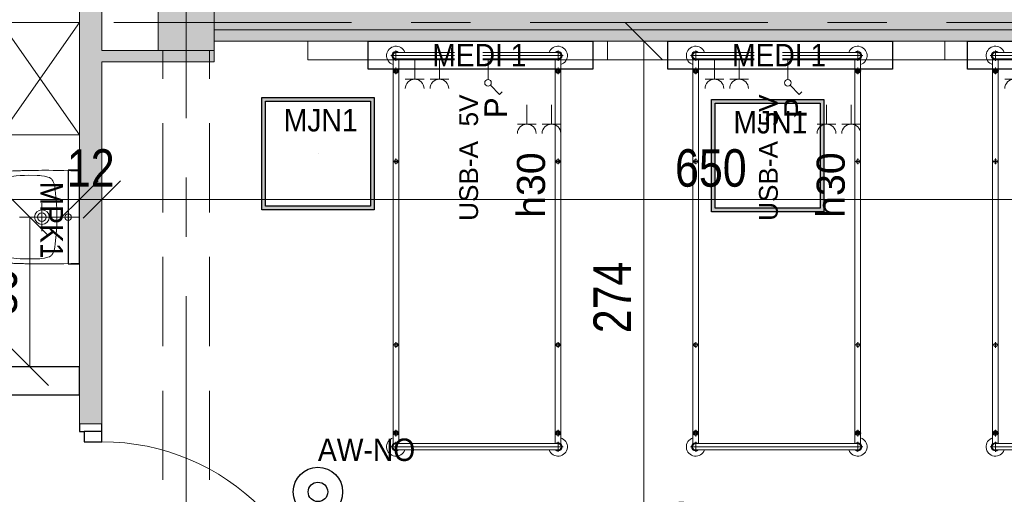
# Model space of a CAD drawing. Header units: centimetres. Extents: x -1631 to 21770, y -8842 to 3590.
# Tile 145 of 150: x 499 to 1024, y 2556 to 2810. Entities that reach past the tile are written whole.
import ezdxf

# ---------------------------------------------------------------- set-up
doc = ezdxf.new("R2010")
doc.units = ezdxf.units.CM
doc.linetypes.add('Oś', pattern=[222.25, 127, -31.75, 31.75, -31.75])
doc.linetypes.add('Ukryte', pattern=[71.438, 47.625, -23.813])
for name, color, linetype, lineweight in [('A-ANNO-DIMS', 211, 'Continuous', 13), ('A-ANNO-DIMS-100', 211, 'Continuous', 13), ('A-ANNO-NOTE', 131, 'Continuous', 9), ('A-AREA-IDEN', 2, 'Continuous', 13), ('A-DETL-GENF', 92, 'Continuous', 9), ('A-DETL-HDLN', 90, 'Ukryte', 9), ('A-DETL-MEDM', 33, 'Continuous', 13), ('A-DOOR', 31, 'Continuous', 13), ('A-WALL', 113, 'Continuous', 13), ('A-WALL-PATT', 111, 'Continuous', 13), ('I-FURN', 30, 'Continuous', 9), ('P-SANR-FIXT', 6, 'Continuous', 9), ('Q-SPCQ', 91, 'Continuous', 9), ('S-COLS', 52, 'Continuous', 13), ('S-GRID', 1, 'Continuous', 13)]:
    doc.layers.add(name, color=color, linetype=linetype, lineweight=lineweight)
doc.layers.add('E_oprawy', color=12, linetype='Continuous')
doc.styles.add('Arial', font='arial.ttf', dxfattribs={"width": 0.9, "height": 18})
doc.styles.add('Arial Narrow_5', font='ARIALN.TTF', dxfattribs={"height": 20})
doc.styles.add('Arial_11', font='arial.ttf', dxfattribs={"width": 0.85, "height": 23})
doc.styles.add('Arial_4', font='arial.ttf', dxfattribs={"height": 10})
doc.styles.add('Arial_5', font='arial.ttf', dxfattribs={"height": 12})
doc.styles.add('Arial_6', font='arial.ttf', dxfattribs={"height": 15})
doc.dimstyles.new('Diagonal_1_100__0__wewnętrzne_1', dxfattribs={"dimscale": 30.48, "dimtxt": 20.468619, "dimasz": 0.656168, "dimexe": 0.164042, "dimexo": 0.0625, "dimgap": 0.032808, "dimtad": 1, "dimdec": 0, "dimdsep": 46, "dimtxsty": 'Arial Narrow_5', "dimblk1": 'OBLIQUE', "dimblk2": 'OBLIQUE', "dimsah": 1, "dimcen": 0.09, "dimazin": 0, "dimtfac": 1, "dimtdec": 4, "dimtix": 1, "dimtmove": 0, "dimatfit": 3, "dimfxl": 0, "dimtvp": 1, "dimtolj": 1, "dimtzin": 0, "dimarcsym": 0})
doc.dimstyles.new('Diagonal_1_100__0__wewnętrzne_2', dxfattribs={"dimscale": 30.48, "dimtxt": 20.468619, "dimasz": 0.656168, "dimexe": 0.164042, "dimexo": 0.0625, "dimgap": 0.032808, "dimtad": 1, "dimdec": 0, "dimdsep": 46, "dimtxsty": 'Arial Narrow_5', "dimblk1": 'OBLIQUE', "dimblk2": 'OBLIQUE', "dimsah": 1, "dimcen": 0.09, "dimazin": 0, "dimtfac": 1, "dimtdec": 4, "dimtix": 1, "dimtmove": 2, "dimatfit": 3, "dimfxl": 0, "dimtvp": 1, "dimtolj": 1, "dimtzin": 0, "dimarcsym": 0})

# ---------------------------------------------------------------- blocks, each defined once
blk = doc.blocks.new('M_Concrete-Square-Column - 300 x 300mm-1794509-5_piętro III __10_50 m_ - stan projektowany')
at = {"layer": 'S-COLS', "lineweight": 9}
blk.add_hatch(color=254, dxfattribs=at).paths.add_polyline_path([(15, -15), (15, 15), (-15, 15), (-15, -15)], flags=0)
for p, q in [((15, 15), (-15, 15)), ((-15, 15), (-15, -15)), ((15, -15), (15, 15)), ((-15, -15), (15, -15))]:
    blk.add_line(p, q, dxfattribs=at)
blk = doc.blocks.new('łóżko 195x90 typ FAMED _102039_ - łóżko 195x90 typ FAMED _102039_-1233017-5_piętro III __10_50 m_ - stan projektowany')
at = {"layer": 'I-FURN'}
for p, q in [((-43.25, 101.53), (-43.25, 106.98)), ((-43.25, 105.95), (43.25, 105.95)), ((43.25, 101.53), (43.25, 106.98)), ((45.97, 104.25), (-45.98, 104.25)), ((-44.75, -103.1), (-44.75, 102.61)), ((-43.25, 102.55), (43.25, 102.55)), ((-41.75, 102.55), (-41.75, -103.1)), ((41.75, 102.61), (41.75, -103.05)), ((44.75, -103.1), (44.75, 102.61)), ((-45, 96.93), (-41.5, 96.93)), ((-43.25, 95.18), (-43.25, 98.68)), ((45, 96.93), (41.5, 96.93)), ((43.25, 95.18), (43.25, 98.68)), ((-44.75, 49.81), (-41.75, 49.81)), ((-43.25, 48.31), (-43.25, 51.31)), ((44.75, 49.81), (41.75, 49.81)), ((43.25, 48.31), (43.25, 51.31)), ((-43.25, -49.69), (-43.25, -46.69)), ((43.25, -49.69), (43.25, -46.69)), ((-44.75, -48.19), (-41.75, -48.19)), ((44.75, -48.19), (41.75, -48.19)), ((-45, -96.6), (-41.5, -96.6)), ((-43.25, -94.85), (-43.25, -98.35)), ((45, -96.6), (41.5, -96.6)), ((43.25, -94.85), (43.25, -98.35)), ((-45.98, -104.75), (45.97, -104.75)), ((-43.25, -102.02), (-43.25, -107.47)), ((-43.25, -103.05), (43.25, -103.05)), ((43.25, -102.02), (43.25, -107.47)), ((-43.25, -106.45), (43.25, -106.45))]:
    blk.add_line(p, q, dxfattribs=at)
for centre, radius in [((-43.25, 96.93), 1.25), ((-43.25, 96.93), 0.8), ((43.25, 96.93), 1.25), ((43.25, 96.93), 0.8), ((-43.25, 49.81), 1), ((43.25, 49.81), 1), ((-43.25, -48.19), 1), ((43.25, -48.19), 1), ((-43.25, -96.6), 1.25), ((-43.25, -96.6), 0.8), ((43.25, -96.6), 1.25), ((43.25, -96.6), 0.8)]:
    blk.add_circle(centre, radius, dxfattribs=at)
for centre, radius, start, end in [((-43.25, 104.25), 5, 19.8769, 252.5424), ((-43.25, 104.25), 2.23, 49.8221, 310.1779), ((-43.25, 104.25), 1.93, 62.0207, 297.9793), ((-43.25, 104.25), 1.7, 90, 270), ((43.25, 104.25), 5, 287.4576, 160.1231), ((43.25, 104.25), 2.23, 229.8221, 130.1779), ((43.25, 104.25), 1.93, 242.0207, 117.9793), ((43.25, 104.25), 1.7, 270, 90), ((-43.25, -104.75), 5, 107.4576, 340.1231), ((-43.25, -104.75), 2.23, 47.6113, 310.1779), ((-43.25, -104.75), 1.93, 62.0207, 297.9793), ((-43.25, -104.75), 1.7, 90, 270), ((43.25, -104.75), 5, 199.8769, 72.5424), ((43.25, -104.75), 2.23, 229.8221, 130.1779), ((43.25, -104.75), 1.93, 242.0207, 117.9793), ((43.25, -104.75), 1.7, 270, 90)]:
    blk.add_arc(centre, radius, start, end, dxfattribs=at)
blk = doc.blocks.new('Szafa - 42 cm-2361941-5_piętro III __10_50 m_ - stan projektowany')
at = {"layer": 'Q-SPCQ'}
for p, q in [((42.5, 48), (-17.5, 6)), ((-17.5, 48), (42.5, 6)), ((-17.5, 6), (-17.5, 48)), ((-17.5, 48), (42.5, 48)), ((42.5, 48), (42.5, 6))]:
    blk.add_line(p, q, dxfattribs=at)
blk = doc.blocks.new('Umywalka koło Nova Pro - Pro 50-1205816-5_piętro III __10_50 m_ - stan projektowany')
at = {"layer": 'P-SANR-FIXT'}
for p, q in [((-4.2, 47.25), (-3.27, 47.36)), ((-3.27, 47.36), (-4.2, 47.25)), ((-3.27, 47.36), (-2.28, 47.44)), ((-2.28, 47.44), (-3.27, 47.36)), ((-2.28, 47.44), (-1.24, 47.52)), ((-1.24, 47.52), (-2.28, 47.44)), ((-1.24, 47.52), (-0.15, 47.63)), ((-0.15, 47.63), (-1.24, 47.52)), ((-0.15, 47.63), (1.05, 47.71)), ((1.05, 47.71), (-0.15, 47.63)), ((1.05, 47.71), (2.3, 47.76)), ((2.3, 47.76), (1.05, 47.71)), ((2.3, 47.76), (3.66, 47.84)), ((3.66, 47.84), (2.3, 47.76)), ((3.66, 47.84), (5.12, 47.89)), ((5.12, 47.89), (3.66, 47.84)), ((5.12, 47.89), (6.72, 47.95)), ((6.72, 47.95), (5.12, 47.89)), ((6.72, 47.95), (8.45, 47.97)), ((8.45, 47.97), (6.72, 47.95)), ((8.45, 47.97), (10.4, 48)), ((10.4, 48), (8.45, 47.97)), ((10.4, 48), (14.63, 48)), ((14.63, 48), (10.4, 48)), ((14.63, 48), (16.55, 47.97)), ((16.55, 47.97), (14.63, 48)), ((16.55, 47.97), (18.31, 47.95)), ((18.31, 47.95), (16.55, 47.97)), ((18.31, 47.95), (19.88, 47.89)), ((19.88, 47.89), (18.31, 47.95)), ((19.88, 47.89), (21.34, 47.84)), ((21.34, 47.84), (19.88, 47.89)), ((21.34, 47.84), (22.7, 47.76)), ((22.7, 47.76), (21.34, 47.84)), ((22.7, 47.76), (23.98, 47.71)), ((23.98, 47.71), (22.7, 47.76)), ((23.98, 47.71), (25.15, 47.63)), ((25.15, 47.63), (23.98, 47.71)), ((25.15, 47.63), (26.24, 47.52)), ((26.24, 47.52), (25.15, 47.63)), ((26.24, 47.52), (27.31, 47.44)), ((27.31, 47.44), (26.24, 47.52)), ((27.31, 47.44), (28.29, 47.36)), ((28.29, 47.36), (27.31, 47.44)), ((28.29, 47.36), (29.23, 47.25)), ((29.23, 47.25), (28.29, 47.36)), ((-12.16, 41.58), (-12.14, 42.22)), ((-12.14, 42.22), (-12.08, 42.81)), ((-12.08, 42.81), (-12, 43.37)), ((-12, 43.37), (-11.92, 43.87)), ((-11.92, 43.87), (-11.82, 44.38)), ((-11.82, 44.38), (-11.71, 44.67)), ((-11.6, 44.96), (-11.79, 44.38)), ((-11.71, 44.67), (-11.6, 44.96)), ((-11.6, 44.96), (-11.26, 45.47)), ((-11.26, 45.47), (-11.6, 44.96)), ((-11.26, 45.47), (-10.8, 45.84)), ((-10.8, 45.84), (-11.26, 45.47)), ((-10.8, 45.84), (-10.24, 46.11)), ((-10.24, 46.11), (-10.8, 45.84)), ((-10.24, 46.11), (-9.61, 46.32)), ((-9.61, 46.32), (-10.24, 46.11)), ((-9.61, 46.32), (-8.94, 46.51)), ((-8.94, 46.51), (-9.61, 46.32)), ((-9.21, 42.03), (-9.05, 42.59)), ((-9.05, 42.59), (-8.86, 43.1)), ((-8.94, 46.51), (-8.25, 46.64)), ((-8.25, 46.64), (-8.94, 46.51)), ((-8.86, 43.1), (-8.7, 43.34)), ((-8.7, 43.34), (-8.51, 43.55)), ((-8.51, 43.55), (-8.03, 43.85)), ((-8.25, 46.64), (-7.5, 46.8)), ((-7.5, 46.8), (-8.25, 46.64)), ((-8.03, 43.85), (-7.53, 44.06)), ((-7.53, 44.06), (-6.97, 44.22)), ((-7.5, 46.8), (-6.73, 46.91)), ((-6.73, 46.91), (-7.5, 46.8)), ((-6.97, 44.22), (-5.88, 44.43)), ((-6.73, 46.91), (-5.93, 47.04)), ((-5.93, 47.04), (-6.73, 46.91)), ((-5.93, 47.04), (-5.1, 47.15)), ((-5.1, 47.15), (-5.93, 47.04)), ((-5.88, 44.43), (-3.64, 44.75)), ((-5.1, 47.15), (-4.2, 47.25)), ((-4.2, 47.25), (-5.1, 47.15)), ((-3.64, 44.75), (-1.4, 44.94)), ((-1.4, 44.94), (3.1, 45.18)), ((3.1, 45.18), (7.6, 45.31)), ((7.6, 45.31), (9.86, 45.39)), ((9.86, 45.39), (11.04, 45.42)), ((11.04, 45.42), (11.7, 45.42)), ((11.7, 45.42), (12.5, 45.44)), ((12.5, 45.44), (13.3, 45.42)), ((13.3, 45.42), (13.99, 45.42)), ((13.99, 45.42), (15.14, 45.39)), ((15.14, 45.39), (17.4, 45.31)), ((17.4, 45.31), (21.9, 45.18)), ((21.9, 45.18), (26.4, 44.94)), ((26.4, 44.94), (28.64, 44.75)), ((28.64, 44.75), (30.88, 44.43)), ((29.23, 47.25), (30.1, 47.15)), ((30.1, 47.15), (29.23, 47.25)), ((30.1, 47.15), (30.93, 47.04)), ((30.93, 47.04), (30.1, 47.15)), ((30.88, 44.43), (31.97, 44.22)), ((30.93, 47.04), (31.76, 46.91)), ((31.76, 46.91), (30.93, 47.04)), ((31.76, 46.91), (32.5, 46.8)), ((32.5, 46.8), (31.76, 46.91)), ((31.97, 44.22), (32.53, 44.06)), ((32.5, 46.8), (33.25, 46.64)), ((33.25, 46.64), (32.5, 46.8)), ((32.53, 44.06), (33.06, 43.85)), ((33.06, 43.85), (33.54, 43.55)), ((33.25, 46.64), (33.97, 46.51)), ((33.97, 46.51), (33.25, 46.64)), ((33.54, 43.55), (33.73, 43.34)), ((33.73, 43.34), (33.86, 43.1)), ((33.86, 43.1), (34.07, 42.59)), ((33.97, 46.51), (34.63, 46.32)), ((34.63, 46.32), (33.97, 46.51)), ((34.07, 42.59), (34.21, 42.03)), ((34.63, 46.32), (35.24, 46.11)), ((35.24, 46.11), (34.63, 46.32)), ((35.24, 46.11), (35.8, 45.84)), ((35.8, 45.84), (35.24, 46.11)), ((35.8, 45.84), (36.28, 45.47)), ((36.28, 45.47), (35.8, 45.84)), ((36.28, 45.47), (36.6, 44.96)), ((36.6, 44.96), (36.28, 45.47)), ((36.6, 44.96), (36.82, 44.38)), ((36.82, 44.38), (36.92, 43.87)), ((36.92, 43.87), (37.03, 43.37)), ((37.03, 43.37), (37.08, 42.81)), ((37.08, 42.81), (37.14, 42.22)), ((37.14, 42.22), (37.16, 41.58)), ((-12.35, 36.65), (-12.32, 37.43)), ((-12.32, 37.43), (-12.3, 38.17)), ((-12.3, 38.17), (-12.27, 38.89)), ((-12.27, 38.89), (-12.24, 39.61)), ((-12.24, 39.61), (-12.22, 40.28)), ((-12.22, 40.28), (-12.19, 40.94)), ((-12.19, 40.94), (-12.16, 41.58)), ((-9.79, 35.32), (-9.71, 37.56)), ((-9.71, 37.56), (-9.53, 39.82)), ((-9.53, 39.82), (-9.39, 40.94)), ((-9.39, 40.94), (-9.21, 42.03)), ((12.5, 6), (12.5, 38)), ((34.21, 42.03), (34.39, 40.94)), ((34.39, 40.94), (34.53, 39.82)), ((34.53, 39.82), (34.71, 37.56)), ((34.71, 37.56), (34.82, 35.32)), ((37.16, 41.58), (37.19, 40.94)), ((37.19, 40.94), (37.22, 40.28)), ((37.22, 40.28), (37.24, 39.61)), ((37.24, 39.61), (37.27, 38.89)), ((37.27, 38.89), (37.3, 38.17)), ((37.3, 38.17), (37.32, 37.43)), ((37.32, 37.43), (37.35, 36.65)), ((-12.43, 32.39), (-12.4, 33.3)), ((-12.43, 31.46), (-12.43, 32.39)), ((-12.4, 33.88), (-12.38, 35.06)), ((-12.4, 33.3), (-12.4, 33.88)), ((-12.38, 35.06), (-12.35, 35.88)), ((-12.35, 35.88), (-12.35, 36.65)), ((-9.84, 33.06), (-9.79, 35.32)), ((-9.76, 28.56), (-9.84, 33.06)), ((34.84, 33.06), (34.76, 28.56)), ((34.82, 35.32), (34.84, 33.06)), ((37.35, 36.65), (37.35, 35.88)), ((37.35, 35.88), (37.38, 35.06)), ((37.38, 35.06), (37.4, 33.88)), ((37.4, 33.88), (37.43, 33.3)), ((37.43, 33.3), (37.43, 32.39)), ((37.43, 32.39), (37.46, 31.46)), ((-12.48, 27.81), (-12.46, 29.49)), ((-12.48, 26.13), (-12.48, 27.81)), ((-12.46, 30.5), (-12.43, 31.46)), ((-12.46, 29.49), (-12.46, 30.5)), ((-9.74, 27.87), (-9.76, 28.56)), ((-9.71, 27.55), (-9.74, 27.87)), ((-9.69, 27.15), (-9.71, 27.55)), ((-9.61, 26.27), (-9.69, 27.15)), ((34.69, 27.15), (34.63, 26.27)), ((34.71, 27.55), (34.69, 27.15)), ((34.74, 27.87), (34.71, 27.55)), ((34.76, 28.56), (34.74, 27.87)), ((37.46, 31.46), (37.46, 30.5)), ((37.46, 30.5), (37.48, 29.49)), ((37.48, 29.49), (37.48, 27.81)), ((37.48, 27.81), (37.51, 26.13)), ((-12.51, 24.3), (-12.48, 26.13)), ((-12.48, 22.27), (-12.51, 24.3)), ((-12.48, 19.98), (-12.48, 22.27)), ((-9.37, 24.54), (-9.61, 26.27)), ((-8.91, 22.86), (-9.37, 24.54)), ((-8.62, 22.03), (-8.91, 22.86)), ((-8.19, 21.26), (-8.62, 22.03)), ((-7.93, 20.91), (-8.19, 21.26)), ((20.01, 26), (5.01, 26)), ((33.19, 21.26), (32.93, 20.91)), ((33.62, 22.03), (33.19, 21.26)), ((33.91, 22.86), (33.62, 22.03)), ((34.37, 24.54), (33.91, 22.86)), ((34.63, 26.27), (34.37, 24.54)), ((37.51, 22.27), (37.48, 19.98)), ((37.51, 26.13), (37.51, 22.27)), ((-12.45, 17.35), (-12.48, 19.98)), ((-12.4, 14.28), (-12.45, 17.35)), ((-7.61, 20.62), (-7.93, 20.91)), ((-6.89, 20.14), (-7.61, 20.62)), ((-6.09, 19.8), (-6.89, 20.14)), ((-5.24, 19.53), (-6.09, 19.8)), ((-3.53, 19.16), (-5.24, 19.53)), ((-1.83, 18.89), (-3.53, 19.16)), ((1.66, 18.49), (-1.83, 18.89)), ((5.15, 18.2), (1.66, 18.49)), ((8.64, 18.06), (5.15, 18.2)), ((10.37, 18.01), (8.64, 18.06)), ((14.63, 18.01), (10.37, 18.01)), ((16.36, 18.06), (14.63, 18.01)), ((19.88, 18.2), (16.36, 18.06)), ((23.34, 18.49), (19.88, 18.2)), ((26.83, 18.89), (23.34, 18.49)), ((28.56, 19.16), (26.83, 18.89)), ((30.26, 19.53), (28.56, 19.16)), ((31.09, 19.8), (30.26, 19.53)), ((31.89, 20.14), (31.09, 19.8)), ((32.61, 20.62), (31.89, 20.14)), ((32.93, 20.91), (32.61, 20.62)), ((37.45, 17.35), (37.4, 14.28)), ((37.48, 19.98), (37.45, 17.35)), ((-12.32, 10.58), (-12.4, 14.28)), ((-12.19, 6), (-12.32, 10.58)), ((15.72, 12.02), (9.46, 12.02)), ((37.32, 10.58), (37.19, 6)), ((37.4, 14.28), (37.32, 10.58))]:
    blk.add_line(p, q, dxfattribs=at)
for centre, radius in [((12.51, 26), 3.92), ((12.51, 26), 2.28), ((12.5, 12.02), 1.72)]:
    blk.add_circle(centre, radius, dxfattribs=at)
blk = doc.blocks.new('Panel Gazowo Oswietleniowy 2 - Type 1-2423792-5_piętro III __10_50 m_ - stan projektowany')
at = {"layer": 'Q-SPCQ'}
for p, q in [((-112.5, 47.33), (-102.5, 47.33)), ((-107.5, 47.33), (-107.5, 37)), ((-99.33, 47.33), (-89.33, 47.33)), ((-94.33, 47.33), (-94.33, 37)), ((47.5, 47.33), (57.5, 47.33)), ((52.5, 47.33), (52.5, 37)), ((60.67, 47.33), (70.67, 47.33)), ((65.67, 47.33), (65.67, 37)), ((-79.82, 31.43), (-81.13, 30.12)), ((-74.88, 26.48), (-79.82, 31.43)), ((80.18, 31.43), (78.87, 30.12)), ((85.12, 26.48), (80.18, 31.43)), ((-73.64, 13), (-73.64, 23.5)), ((-66.13, 23.33), (-56.13, 23.33)), ((-61.13, 23.33), (-61.13, 13)), ((-52.67, 23.33), (-42.67, 23.33)), ((-47.67, 23.33), (-47.67, 13)), ((-39.5, 23.33), (-29.5, 23.33)), ((-34.5, 23.33), (-34.5, 13)), ((86.36, 13), (86.36, 23.5)), ((93.87, 23.33), (103.87, 23.33)), ((98.87, 23.33), (98.87, 13)), ((107.33, 23.33), (117.33, 23.33)), ((112.33, 23.33), (112.33, 13)), ((120.5, 23.33), (130.5, 23.33)), ((125.5, 23.33), (125.5, 13)), ((-157.5, 3), (-157.5, 13)), ((-157.5, 13), (182.5, 13)), ((182.5, 13), (182.5, 3))]:
    blk.add_line(p, q, dxfattribs=at)
for centre in [(-73.64, 25.25), (86.36, 25.25)]:
    blk.add_circle(centre, 1.75, dxfattribs=at)
for centre, end in [((-107.5, 52.33), 0), ((-94.33, 52.33), 0), ((52.5, 52.33), 0), ((65.67, 52.33), 0), ((-61.13, 28.33), 360), ((-47.67, 28.33), 360), ((-34.5, 28.33), 360), ((98.87, 28.33), 360), ((112.33, 28.33), 360), ((125.5, 28.33), 360)]:
    blk.add_arc(centre, 5, 180, end, dxfattribs=at)
blk = doc.blocks.new('DRZWI 1S - automatyczna etykieta - Drzwi 120-2381684-5_piętro III __10_50 m_ - stan projektowany')
at = {"layer": 'A-DETL-GENF'}
for p, q in [((-65.5, 6), (-65.5, -3.5)), ((-60, 6), (-65.5, 6)), ((-60, -3.5), (-60, 6)), ((65.5, 6), (60, 6)), ((60, 6), (60, -3.5)), ((65.5, -3.5), (65.5, 6)), ((-65.5, -3.5), (-60, -3.5)), ((60, -3.5), (65.5, -3.5))]:
    blk.add_line(p, q, dxfattribs=at)
at = {"layer": 'A-DETL-MEDM', "lineweight": 25}
for p, q in [((-60, 6), (-65.5, 6)), ((-65.5, 6), (-65.5, -3.5)), ((-60, -3.5), (-60, 6)), ((60, -3.5), (60, 6)), ((60, 6), (65.5, 6)), ((65.5, 6), (65.5, -3.5)), ((-65.5, -3.5), (-60, -3.5)), ((65.5, -3.5), (60, -3.5))]:
    blk.add_line(p, q, dxfattribs=at)
at = {"layer": 'A-DOOR'}
blk.add_line((60, 6), (60, 126), dxfattribs=at)
blk.add_arc((60, 6), 120, 90, 180, dxfattribs=at)
blk = doc.blocks.new('DIMBLOCK84-5_piętro III __10_50 m_ - stan projektowany')
at = {"layer": 'A-ANNO-DIMS-100', "transparency": 16777216}
for p, q in [((297.38, 2713.76), (307.38, 2723.76)), ((530.38, 2713.76), (540.38, 2723.76)), ((297.38, 2718.76), (297.38, 2708.76)), ((297.38, 2713.76), (297.38, 2718.76)), ((530.38, 2718.76), (530.38, 2708.76)), ((530.38, 2713.76), (530.38, 2718.76)), ((297.38, 2713.76), (287.38, 2703.76)), ((297.38, 2713.76), (530.38, 2713.76)), ((530.38, 2713.76), (520.38, 2703.76))]:
    blk.add_line(p, q, dxfattribs=at)
at = {"layer": 'A-ANNO-DIMS-100', "color": 0, "transparency": 16777216, "insert": (413.66, 2709.75), "char_height": 20, "width": 45.6158, "attachment_point": 1, "line_spacing_factor": 0.974696, "style": 'Arial Narrow_5'}
blk.add_mtext('233', dxfattribs=at)
blk = doc.blocks.new('_Oblique')
at = {"color": 0, "linetype": 'ByBlock', "lineweight": -2}
blk.add_line((-0.5, -0.5), (0.5, 0.5), dxfattribs=at)
blk = doc.blocks.new('DIMBLOCK85-5_piętro III __10_50 m_ - stan projektowany')
at = {"layer": 'A-ANNO-DIMS-100', "transparency": 16777216}
for p, q in [((530.38, 2713.76), (540.38, 2723.76)), ((542.38, 2713.76), (552.38, 2723.76)), ((530.38, 2718.76), (530.38, 2708.76)), ((530.38, 2713.76), (530.38, 2718.76)), ((542.38, 2718.76), (542.38, 2708.76)), ((542.38, 2713.76), (542.38, 2718.76)), ((530.38, 2713.76), (520.38, 2703.76)), ((530.38, 2713.76), (542.38, 2713.76)), ((542.38, 2713.76), (532.38, 2703.76))]:
    blk.add_line(p, q, dxfattribs=at)
at = {"layer": 'A-ANNO-DIMS-100', "color": 0, "transparency": 16777216, "insert": (523.71, 2740.61), "char_height": 20, "width": 30.4105, "attachment_point": 1, "line_spacing_factor": 0.974696, "style": 'Arial Narrow_5'}
blk.add_mtext('12', dxfattribs=at)
blk = doc.blocks.new('DIMBLOCK86-5_piętro III __10_50 m_ - stan projektowany')
at = {"layer": 'A-ANNO-DIMS-100', "transparency": 16777216}
for p, q in [((542.38, 2713.76), (552.38, 2723.76)), ((1192.38, 2713.76), (1202.38, 2723.76)), ((542.38, 2718.76), (542.38, 2708.76)), ((542.38, 2713.76), (542.38, 2718.76)), ((1192.38, 2718.76), (1192.38, 2708.76)), ((1192.38, 2713.76), (1192.38, 2718.76)), ((542.38, 2713.76), (532.38, 2703.76)), ((542.38, 2713.76), (1192.38, 2713.76)), ((1192.38, 2713.76), (1182.38, 2703.76))]:
    blk.add_line(p, q, dxfattribs=at)
at = {"layer": 'A-ANNO-DIMS-100', "color": 0, "transparency": 16777216, "insert": (848.37, 2740.61), "char_height": 20, "width": 45.6158, "attachment_point": 1, "line_spacing_factor": 0.974696, "style": 'Arial Narrow_5'}
blk.add_mtext('650', dxfattribs=at)
blk = doc.blocks.new('DIMBLOCK124-5_piętro III __10_50 m_ - stan projektowany')
at = {"layer": 'A-ANNO-DIMS-100', "transparency": 16777216}
for p, q in [((831.65, 2798.33), (821.65, 2808.33)), ((826.65, 2798.33), (836.65, 2798.33)), ((831.65, 2798.33), (826.65, 2798.33)), ((831.65, 2524.33), (831.65, 2798.33)), ((831.65, 2798.33), (841.65, 2788.33)), ((831.65, 2524.33), (821.65, 2534.33)), ((826.65, 2524.33), (836.65, 2524.33)), ((831.65, 2524.33), (826.65, 2524.33)), ((831.65, 2524.33), (841.65, 2514.33))]:
    blk.add_line(p, q, dxfattribs=at)
at = {"layer": 'A-ANNO-DIMS-100', "color": 0, "transparency": 16777216, "insert": (804.8, 2642.32), "char_height": 20, "width": 45.6158, "attachment_point": 1, "rotation": 90, "line_spacing_factor": 0.974696, "style": 'Arial Narrow_5'}
blk.add_mtext('274', dxfattribs=at)
blk = doc.blocks.new('DIMBLOCK200-5_piętro III __10_50 m_ - stan projektowany')
at = {"layer": 'A-ANNO-DIMS-100', "transparency": 16777216}
for p, q in [((503.91, 2704.33), (493.91, 2714.33)), ((498.91, 2704.33), (508.91, 2704.33)), ((503.91, 2704.33), (498.91, 2704.33)), ((503.91, 2624.33), (503.91, 2704.33)), ((503.91, 2704.33), (513.91, 2694.33)), ((503.91, 2624.33), (493.91, 2634.33)), ((498.91, 2624.33), (508.91, 2624.33)), ((503.91, 2624.33), (498.91, 2624.33)), ((503.91, 2624.33), (513.91, 2614.33))]:
    blk.add_line(p, q, dxfattribs=at)
at = {"layer": 'A-ANNO-DIMS-100', "color": 0, "transparency": 16777216, "insert": (477.06, 2651.65), "char_height": 20, "width": 30.4105, "attachment_point": 1, "rotation": 90, "line_spacing_factor": 0.974696, "style": 'Arial Narrow_5'}
blk.add_mtext('80', dxfattribs=at)
blk = doc.blocks.new('MPK1')
at = {"layer": 'E_oprawy', "linetype": 'ByBlock'}
blk.add_lwpolyline([(0, 6), (0, 0), (50, 0), (50, 6)], close=True, dxfattribs=at)
at = {"layer": 'E_oprawy'}
blk.add_circle((25, 0), 0.00001, dxfattribs=at)
at = {"layer": 'E_oprawy', "color": 4, "style": 'Arial', "width": 0.9}
blk.add_text('MPK1', height=12, rotation=180, dxfattribs=at).set_placement((43.89, 20.74))
blk = doc.blocks.new('MEDI_1')
at = {"layer": 'E_oprawy'}
blk.add_lwpolyline([(0, 0), (0, 15), (120, 15), (120, 0)], close=True, dxfattribs=at)
at = {"layer": 'E_oprawy', "color": 4, "style": 'Arial', "width": 0.9}
blk.add_text('MEDI 1', height=12, rotation=180, dxfattribs=at).set_placement((85.78, 13.45))
blk = doc.blocks.new('MJN1')
at = {"layer": 'E_oprawy', "linetype": 'ByBlock'}
h = blk.add_hatch(color=256, dxfattribs=at)
h.paths.add_polyline_path([(-30, -30), (-30, 30), (30, 30), (30, -30)])
h.paths.add_polyline_path([(-28, -28), (-28, 28), (28, 28), (28, -28)], flags=16)
for points in [[(-30, -30), (-30, 30), (30, 30), (30, -30)], [(-28, -28), (-28, 28), (28, 28), (28, -28)]]:
    blk.add_lwpolyline(points, close=True, dxfattribs=at)
blk.add_circle((0, 0), 0.0000001, dxfattribs=at)
at = {"layer": 'E_oprawy', "color": 4, "style": 'Arial', "width": 0.9}
blk.add_text('MJN1', height=12, dxfattribs=at).set_placement((-18.29, 11.9))
blk = doc.blocks.new('AW-NO')
at = {"layer": 'E_oprawy', "color": 1, "linetype": 'ByBlock'}
for radius in [13.2, 5.21]:
    blk.add_circle((0, 0), radius, dxfattribs=at)
at = {"layer": 'E_oprawy', "color": 1, "style": 'Arial', "width": 0.9}
blk.add_text('AW-NO', height=12, dxfattribs=at).set_placement((0, 16.52))

msp = doc.modelspace()

# ---------------------------------------------------------------- hatches: boundary and pattern name
at = {"layer": 'A-WALL-PATT'}
h = msp.add_hatch(color=9, dxfattribs=at)
h.paths.add_polyline_path([(542.38, 132.33), (542.38, 139.33), (530.38, 139.33), (530.38, 132.33)], flags=0)
h.paths.add_polyline_path([(530.38, 250.33), (542.38, 250.33), (542.38, 515.33), (530.38, 515.33), (530.38, 419.08)], flags=0)
h.paths.add_polyline_path([(542.38, 657.83), (542.38, 660.33), (530.38, 660.33), (530.38, 657.83), (532.88, 657.83)], flags=0)
h.paths.add_polyline_path([(542.38, 781.33), (542.38, 1102.83), (530.38, 1102.83), (530.38, 781.33), (532.88, 781.33)], flags=0)
h.paths.add_polyline_path([(530.38, 1312.83), (542.38, 1312.83), (542.38, 1431.33), (530.38, 1431.33)], flags=0)
h.paths.add_polyline_path([(530.38, 1633.83), (542.38, 1633.83), (542.38, 2022.83), (530.38, 2022.83), (530.38, 1665.12)], flags=0)
h.paths.add_polyline_path([(542.38, 2173.83), (542.38, 2458.83), (530.38, 2458.83), (530.38, 2173.83)], flags=0)
h.paths.add_polyline_path([(530.38, 2593.83), (542.38, 2593.83), (542.38, 2824.33), (530.38, 2824.33), (530.38, 2634.27)], flags=0)
for points in [[(1172.38, 2804.33), (1172.38, 2824.33), (602.38, 2824.33), (602.38, 2804.33), (736.3, 2804.33)], [(602.38, 2798.33), (1172.38, 2798.33), (1172.38, 2804.33), (602.38, 2804.33)], [(602.38, 2787.33), (602.38, 2793.33), (542.38, 2793.33), (542.38, 2787.33), (572.38, 2787.33)]]:
    msp.add_hatch(color=9, dxfattribs=at).paths.add_polyline_path(points, flags=0)

# ---------------------------------------------------------------- linework, layer by layer
at = {"layer": 'A-DETL-HDLN'}
for p, q in [((574.88, 420.83), (574.88, 2793.33)), ((599.88, 420.83), (599.88, 2793.33))]:
    msp.add_line(p, q, dxfattribs=at)
at = {"layer": 'A-WALL', "lineweight": 9}
for p, q in [((530.38, 2824.33), (530.38, 2593.83)), ((542.38, 2793.33), (542.38, 2824.33)), ((602.38, 2804.33), (1172.38, 2804.33)), ((602.38, 2798.33), (1172.38, 2798.33)), ((572.38, 2793.33), (542.38, 2793.33)), ((602.38, 2787.33), (602.38, 2793.33)), ((542.38, 2593.83), (542.38, 2787.33)), ((542.38, 2787.33), (602.38, 2787.33))]:
    msp.add_line(p, q, dxfattribs=at)
at = {"layer": 'A-WALL', "color": 7, "lineweight": 25}
for p, q in [((530.38, 2624.33), (479.38, 2624.33)), ((530.38, 2609.33), (530.38, 2624.33)), ((479.38, 2609.33), (530.38, 2609.33)), ((530.38, 2593.83), (530.38, 2589.83)), ((542.38, 2589.83), (542.38, 2593.83)), ((530.38, 2589.83), (532.88, 2589.83))]:
    msp.add_line(p, q, dxfattribs=at)
at = {"layer": 'A-WALL'}
msp.add_line((530.38, 2593.83), (542.38, 2593.83), dxfattribs=at)
at = {"layer": 'S-GRID', "linetype": 'Oś'}
for p, q in [((587.38, 2884.27), (587.38, 27.13)), ((1342.46, 2808.33), (-1368.76, 2808.33))]:
    msp.add_line(p, q, dxfattribs=at)

# ---------------------------------------------------------------- block references
at = {"layer": 'A-DOOR', "rotation": 269.9999999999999}
msp.add_blockref('DRZWI 1S - automatyczna etykieta - Drzwi 120-2381684-5_piętro III __10_50 m_ - stan projektowany', (536.38, 2524.33), dxfattribs=at)
at = {"layer": 'E_oprawy'}
for name, p, rotation in [('MEDI_1', (1124.53, 2798.33), 180), ('MPK1', (530.36, 2679.42), 89.99999999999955)]:
    msp.add_blockref(name, p, dxfattribs=dict(at, rotation=rotation))
msp.add_blockref('MJN1', (657.81, 2738.2), dxfattribs=at)
at = {"layer": 'E_oprawy', "linetype": 'ByBlock'}
msp.add_blockref('AW-NO', (657.72, 2557.54), dxfattribs=at)
at = {"layer": 'I-FURN', "rotation": 180}
for p in [(742.63, 2685.88), (902.63, 2685.88), (1062.63, 2685.88)]:
    msp.add_blockref('łóżko 195x90 typ FAMED _102039_ - łóżko 195x90 typ FAMED _102039_-1233017-5_piętro III __10_50 m_ - stan projektowany', p, dxfattribs=at)
at = {"layer": 'P-SANR-FIXT', "rotation": 90.00000000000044}
msp.add_blockref('Umywalka koło Nova Pro - Pro 50-1205816-5_piętro III __10_50 m_ - stan projektowany', (536.38, 2691.83), dxfattribs=at)
at = {"layer": 'Q-SPCQ'}
for name, p, rotation in [('Szafa - 42 cm-2361941-5_piętro III __10_50 m_ - stan projektowany', (536.38, 2765.83), 90.00000000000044), ('Panel Gazowo Oswietleniowy 2 - Type 1-2423792-5_piętro III __10_50 m_ - stan projektowany', (834.88, 2801.33), 180), ('Panel Gazowo Oswietleniowy 2 - Type 1-2423792-5_piętro III __10_50 m_ - stan projektowany', (994.88, 2801.33), 180)]:
    msp.add_blockref(name, p, dxfattribs=dict(at, rotation=rotation))
at = {"layer": 'S-COLS', "lineweight": 9}
msp.add_blockref('M_Concrete-Square-Column - 300 x 300mm-1794509-5_piętro III __10_50 m_ - stan projektowany', (587.38, 2808.33), dxfattribs=at)

# ---------------------------------------------------------------- texts
at = {"layer": 'A-AREA-IDEN', "char_height": 23, "attachment_point": 7, "line_spacing_factor": 0.936439, "style": 'Arial_11'}
for s, insert, width in [('\\pt84.99995,169.9999,255.00008,340.00003,424.99998,509.99993,595.00011,680.00006,765.00001,849.99996,934.99991,1020.00009,1105.00004,1189.99999,1274.99994,1359.99989,1445.00007,1530.00002,1614.99997,1699.99992,1785.0001,1870.00005,1955,2039.99995,2124.9999,2210.00008,2295.00003,2379.99998,2464.99993,2550.00011,2635.00006,2720.00001;Śluza', (423.21, 2767.18), 68), ('\\pt84.99995,169.9999,255.00008,340.00003,424.99998,509.99993,595.00011,680.00006,765.00001,849.99996,934.99991,1020.00009,1105.00004,1189.99999,1274.99994,1359.99989,1445.00007,1530.00002,1614.99997,1699.99992,1785.0001,1870.00005,1955,2039.99995,2124.9999,2210.00008,2295.00003,2379.99998,2464.99993,2550.00011,2635.00006,2720.00001;Pok. łóżkowy\\P3os.', (773.36, 2491.47), 156.91)]:
    msp.add_mtext(s, dxfattribs=dict(at, insert=insert, width=width))

# ---------------------------------------------------------------- dimensions: what is measured, and where the dimension line sits
at = {"layer": 'A-ANNO-DIMS'}
for base, p1, p2, override, picture, middle in [((831.65, 2798.33), (826.65, 2524.33), (826.65, 2798.33), {"dimpost": '<>', "dimfxl": 274}, 'DIMBLOCK124-5_piętro III __10_50 m_ - stan projektowany', (820.61, 2661.33)), ((503.91, 2704.33), (498.91, 2624.33), (498.91, 2704.33), {"dimpost": '<>', "dimfxl": 80}, 'DIMBLOCK200-5_piętro III __10_50 m_ - stan projektowany', (492.7, 2664.33))]:
    dim = msp.add_linear_dim(base=base, p1=p1, p2=p2, angle=90, dimstyle='Diagonal_1_100__0__wewnętrzne_1', override=override, dxfattribs=at)
    dim.commit()
    dim.dimension.update_dxf_attribs({"geometry": picture, "text_midpoint": middle})
dim = msp.add_linear_dim(base=(542.38, 2713.76), p1=(530.38, 2718.76), p2=(542.38, 2718.76), dimstyle='Diagonal_1_100__0__wewnętrzne_1', override={"dimpost": '<>', "dimfxl": 12}, dxfattribs=at)
dim.commit()
dim.dimension.update_dxf_attribs({"geometry": 'DIMBLOCK85-5_piętro III __10_50 m_ - stan projektowany', "text_midpoint": (536.38, 2724.8)})
dim = msp.add_linear_dim(base=(530.38, 2713.76), p1=(297.38, 2718.76), p2=(530.38, 2718.76), dimstyle='Diagonal_1_100__0__wewnętrzne_2', override={"dimpost": '<>', "dimfxl": 233}, dxfattribs=at)
dim.commit()
dim.dimension.update_dxf_attribs({"geometry": 'DIMBLOCK84-5_piętro III __10_50 m_ - stan projektowany', "text_midpoint": (436.46, 2696.42), "dimtype": 160, "text_rotation": 360})

# ---------------------------------------------------------------- next in the draw order: texts
at = {"layer": 'A-ANNO-NOTE', "lineweight": 13, "rotation": 90, "line_spacing_factor": 0.936439, "bg_fill": 3, "box_fill_scale": 1.25, "bg_fill_color": 256, "bg_fill_true_color": 13158600, "bg_fill_transparency": 0}
for s, insert, char_height, width, attachment_point, style in [('\\pxqc,t12.7,25.4,38.1,50.8,63.5,76.2,88.9,101.6,114.3,127,139.7,152.4,165.1,177.8,190.5,203.2,215.9,228.6,241.3,254,266.7,279.4,292.1,304.8,317.5,330.2,342.9,355.6,368.3,381,393.7,406.4;{USB-A  5V}', (738.25, 2736.09), 10, 113.1, 5, 'Arial_4'), ('\\pxqc,t12.7,25.4,38.1,50.8,63.5,76.2,88.9,101.6,114.3,127,139.7,152.4,165.1,177.8,190.5,203.2,215.9,228.6,241.3,254,266.7,279.4,292.1,304.8,317.5,330.2,342.9,355.6,368.3,381,393.7,406.4;{USB-A  5V}', (898.25, 2736.09), 10, 113.1, 5, 'Arial_4'), ('\\pxt8.46667,16.93333,25.4,33.86667,42.33333,50.8,59.26667,67.73333,76.2,84.66667,93.13333,101.6,110.06667,118.53333,127,135.46667,143.93333,152.4,160.86667,169.33333,177.8,186.26667,194.73333,203.2,211.66667,220.13333,228.6,237.06667,245.53333,254,262.46667,270.93333;{h30}', (763.95, 2703.98), 15, 36.764, 1, 'Arial_6'), ('\\pxt8.46667,16.93333,25.4,33.86667,42.33333,50.8,59.26667,67.73333,76.2,84.66667,93.13333,101.6,110.06667,118.53333,127,135.46667,143.93333,152.4,160.86667,169.33333,177.8,186.26667,194.73333,203.2,211.66667,220.13333,228.6,237.06667,245.53333,254,262.46667,270.93333;{h30}', (923.95, 2703.98), 15, 36.764, 1, 'Arial_6')]:
    msp.add_mtext(s, dxfattribs=dict(at, insert=insert, char_height=char_height, width=width, attachment_point=attachment_point, style=style))

# ---------------------------------------------------------------- next in the draw order: block references
at = {"layer": 'E_oprawy', "rotation": 180}
msp.add_blockref('MEDI_1', (804.53, 2798.33), dxfattribs=at)

# ---------------------------------------------------------------- next in the draw order: texts
at = {"layer": 'A-ANNO-NOTE', "lineweight": 13, "char_height": 12, "width": 12.019, "attachment_point": 5, "rotation": 90, "line_spacing_factor": 0.936439, "style": 'Arial_5'}
for insert in [(752.63, 2762.73), (912.63, 2762.73)]:
    msp.add_mtext('\\pxqc,t10.58333,21.16667,31.75,42.33333,52.91667,63.5,74.08333,84.66667,95.25,105.83333,116.41667,127,137.58333,148.16667,158.75,169.33333,179.91667,190.5,201.08333,211.66667,222.25,232.83333,243.41667,254,264.58333,275.16667,285.75,296.33333,306.91667,317.5,328.08333,338.66667;{P}', dxfattribs=dict(at, insert=insert))
at = {"layer": 'A-ANNO-NOTE', "lineweight": 13, "insert": (923.95, 2703.98), "char_height": 15, "width": 36.764, "attachment_point": 1, "rotation": 90, "line_spacing_factor": 0.936439, "style": 'Arial_6', "bg_fill": 3, "box_fill_scale": 1.25, "bg_fill_color": 256, "bg_fill_true_color": 13158600, "bg_fill_transparency": 0}
msp.add_mtext('\\pxt8.46667,16.93333,25.4,33.86667,42.33333,50.8,59.26667,67.73333,76.2,84.66667,93.13333,101.6,110.06667,118.53333,127,135.46667,143.93333,152.4,160.86667,169.33333,177.8,186.26667,194.73333,203.2,211.66667,220.13333,228.6,237.06667,245.53333,254,262.46667,270.93333;{h30}', dxfattribs=at)

# ---------------------------------------------------------------- next in the draw order: texts
at = {"layer": 'A-ANNO-NOTE', "lineweight": 13, "insert": (898.25, 2736.09), "char_height": 10, "width": 113.1, "attachment_point": 5, "rotation": 90, "line_spacing_factor": 0.936439, "style": 'Arial_4', "bg_fill": 3, "box_fill_scale": 1.25, "bg_fill_color": 256, "bg_fill_true_color": 13158600, "bg_fill_transparency": 0}
msp.add_mtext('\\pxqc,t12.7,25.4,38.1,50.8,63.5,76.2,88.9,101.6,114.3,127,139.7,152.4,165.1,177.8,190.5,203.2,215.9,228.6,241.3,254,266.7,279.4,292.1,304.8,317.5,330.2,342.9,355.6,368.3,381,393.7,406.4;{USB-A  5V}', dxfattribs=at)

# ---------------------------------------------------------------- next in the draw order: block references
at = {"layer": 'E_oprawy', "rotation": 180}
msp.add_blockref('MEDI_1', (964.53, 2798.33), dxfattribs=at)
at = {"layer": 'E_oprawy'}
msp.add_blockref('MJN1', (897.86, 2737.14), dxfattribs=at)

# ---------------------------------------------------------------- next in the draw order: texts
at = {"layer": 'A-ANNO-NOTE', "lineweight": 13, "insert": (912.63, 2762.73), "char_height": 12, "width": 12.019, "attachment_point": 5, "rotation": 90, "line_spacing_factor": 0.936439, "style": 'Arial_5'}
msp.add_mtext('\\pxqc,t10.58333,21.16667,31.75,42.33333,52.91667,63.5,74.08333,84.66667,95.25,105.83333,116.41667,127,137.58333,148.16667,158.75,169.33333,179.91667,190.5,201.08333,211.66667,222.25,232.83333,243.41667,254,264.58333,275.16667,285.75,296.33333,306.91667,317.5,328.08333,338.66667;{P}', dxfattribs=at)

# ---------------------------------------------------------------- next in the draw order: dimensions: what is measured, and where the dimension line sits
at = {"layer": 'A-ANNO-DIMS'}
dim = msp.add_linear_dim(base=(1192.38, 2713.76), p1=(542.38, 2718.76), p2=(1192.38, 2718.76), dimstyle='Diagonal_1_100__0__wewnętrzne_1', override={"dimpost": '<>', "dimfxl": 650}, dxfattribs=at)
dim.commit()
dim.dimension.update_dxf_attribs({"geometry": 'DIMBLOCK86-5_piętro III __10_50 m_ - stan projektowany', "text_midpoint": (867.38, 2724.97)})

doc.saveas('drawing.dxf')
